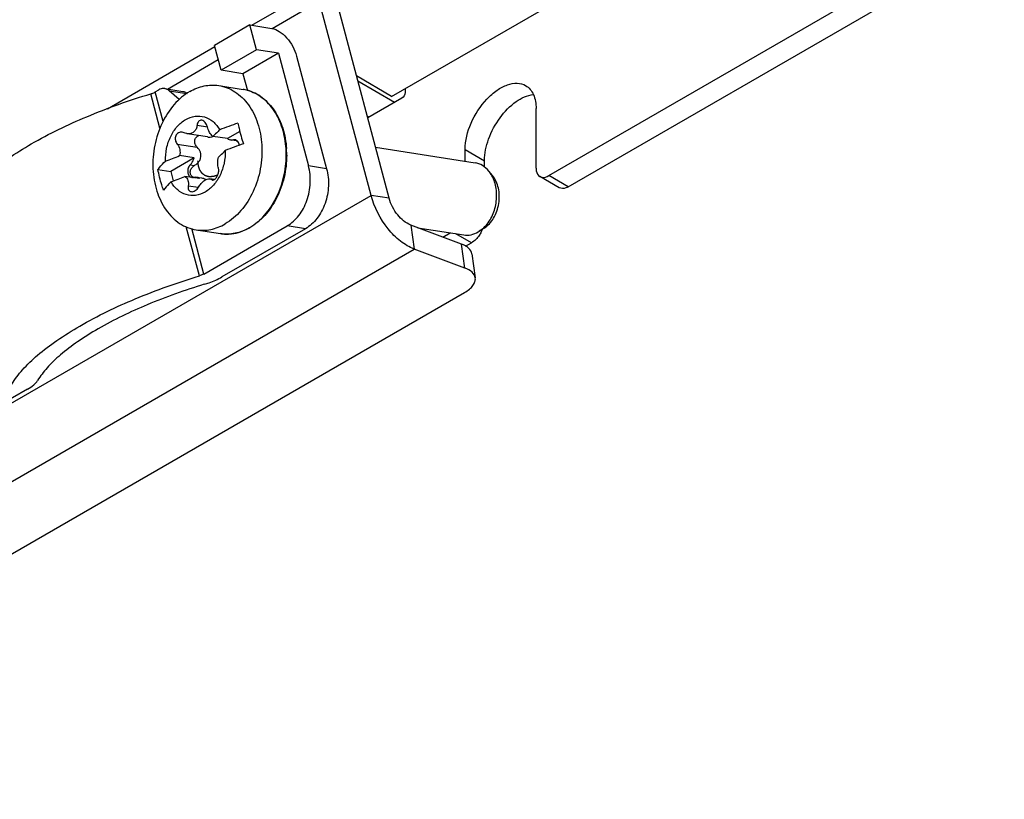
# Model space of a CAD drawing. Header units: millimetres. Extents: x 0 to 841, y 0 to 594.
# Tile 66 of 126: x 735 to 762, y 113 to 135. Entities that reach past the tile are written whole.
import ezdxf

# ---------------------------------------------------------------- set-up
doc = ezdxf.new("R2010")
doc.units = ezdxf.units.MM
doc.header["$LTSCALE"] = 46.255
doc.layers.get('0').update_dxf_attribs({"linetype": 'CONTINUOUS'})
for name, color, linetype in [('CHAMFERS', 7, 'CONTINUOUS'), ('DRAFTS', 7, 'CONTINUOUS'), ('ROUNDS', 7, 'CONTINUOUS')]:
    doc.layers.add(name, color=color, linetype=linetype)

msp = doc.modelspace()

# ---------------------------------------------------------------- linework, layer by layer
at = {"color": 9, "linetype": 'CONTINUOUS'}
for p, q in [((741.2537, 134.4408), (743.0482, 135.4769)), ((741.8105, 134.3517), (743.1015, 135.097)), ((737.2969, 132.1564), (740.2401, 133.8557)), ((738.941, 132.695), (740.335, 133.4998)), ((739.7539, 131.7021), (740.0372, 131.6576)), ((739.2088, 131.1865), (739.7567, 131.1004)), ((740.7491, 131.3032), (740.8342, 131.2898)), ((747.0963, 131.0372), (747.6267, 130.731)), ((739.566, 130.6202), (739.6841, 130.6016)), ((739.5128, 130.0465), (739.7906, 130.0029)), ((740.1508, 130.214), (740.2049, 130.2055)), ((719.0632, 115.0843), (744.5191, 129.7812)), ((745.0174, 129.7029), (744.5191, 129.7812)), ((745.6078, 128.9684), (745.6999, 128.3122)), ((747.0927, 127.7917), (747.0006, 128.4479)), ((720.2441, 113.6153), (745.6999, 128.3122))]:
    msp.add_line(p, q, dxfattribs=at)
at = {"color": 3, "linetype": 'CONTINUOUS'}
for p, q in [((744.5191, 129.7812), (743.1015, 135.097)), ((747.0927, 127.7917), (745.6999, 128.3122)), ((723.0403, 113.2427), (747.0819, 127.1232))]:
    msp.add_line(p, q, dxfattribs=at)
at = {"color": 7, "linetype": 'CONTINUOUS'}
for p, q in [((745.0174, 129.7029), (743.5998, 135.0187)), ((741.204, 134.4486), (740.2317, 133.8873)), ((741.204, 134.4486), (741.802, 134.3547)), ((741.3853, 133.7685), (741.204, 134.4486)), ((740.4131, 133.2071), (740.2317, 133.8873)), ((741.3853, 133.7685), (740.4131, 133.2071)), ((741.9834, 133.6745), (741.0111, 133.1132)), ((741.9834, 133.6745), (741.3853, 133.7685)), ((741.0111, 133.1132), (740.4131, 133.2071)), ((741.0111, 133.1132), (741.1329, 132.6565)), ((740.3482, 132.7895), (741.0127, 132.6851)), ((740.0412, 131.3824), (739.4807, 131.4704)), ((740.5859, 131.3351), (740.1869, 131.3978)), ((740.9249, 131.5309), (740.5859, 131.3351)), ((740.8217, 131.276), (740.6713, 131.2996)), ((740.7932, 131.3052), (740.7491, 131.3032)), ((744.6442, 131.1024), (747.3692, 130.6744)), ((739.6709, 130.8069), (739.272, 130.8696)), ((739.6709, 130.8069), (739.0324, 130.4382)), ((738.6818, 130.4933), (739.0324, 130.4382)), ((739.0324, 130.4382), (739.1022, 130.1763)), ((739.8221, 130.2401), (739.4231, 130.3028)), ((739.8872, 130.252), (739.7367, 130.2756)), ((740.2275, 130.2148), (740.1018, 130.2345)), ((747.0006, 128.4479), (745.6078, 128.9684)), ((739.7275, 128.8379), (740.392, 128.7336)), ((745.8011, 128.8962), (747.0589, 128.6986)), ((747.2838, 128.1786), (747.3758, 127.5224))]:
    msp.add_line(p, q, dxfattribs=at)
for centre, radius, start, end in [((743.5326, 123.6389), 8.5442, 108.13031, 111.6948), ((743.7389, 122.9197), 8.7062, 108.16349, 111.66162), ((736.8232, 136.5894), 6.222, 289.3885, 293.17631), ((736.9186, 136.1658), 6.3755, 289.43413, 293.13067)]:
    msp.add_arc(centre, radius, start, end, dxfattribs=at)
for points, knots in [([(741.802, 134.3547), (741.8745, 134.3433), (742.027, 134.275), (742.2212, 134.1009), (742.3831, 133.8687), (742.457, 133.6887), (742.4817, 133.5963)], [0, 0, 0, 0, 0.2072595, 0.4566714, 0.7298509, 1, 1, 1, 1]), ([(739.5542, 132.6275), (739.676, 132.6978), (739.9355, 132.8018), (740.2164, 132.8102), (740.3482, 132.7895)], [0, 0, 0, 0, 0.5131849, 1, 1, 1, 1]), ([(740.3482, 132.7895), (740.4262, 132.7772), (740.5815, 132.7352), (740.7987, 132.6227), (740.9957, 132.4639), (741.23, 132.1907), (741.4434, 131.7548), (741.5144, 131.3665), (741.5273, 131.1642)], [0, 0, 0, 0, 0.1095717, 0.2213704, 0.3372797, 0.4586027, 0.7186008, 1, 1, 1, 1]), ([(739.5542, 132.6275), (739.3937, 132.5349), (739.0937, 132.2764), (738.7677, 131.7632), (738.57, 131.1568), (738.5197, 130.5165), (738.6214, 129.9044), (738.8333, 129.4553), (739.0695, 129.1734), (739.2691, 129.0096), (739.4899, 128.8936), (739.6481, 128.8504), (739.7275, 128.8379)], [0, 0, 0, 0, 0.1193408, 0.2497467, 0.3873665, 0.5261181, 0.6595961, 0.7829617, 0.8404693, 0.895347, 0.9482185, 1, 1, 1, 1]), ([(747.6267, 130.731), (747.6267, 130.9324), (747.7201, 131.3554), (748.0249, 131.9162), (748.4422, 132.3531), (748.7976, 132.5256), (748.9648, 132.5437)], [0, 0, 0, 0, 0.2519144, 0.5292511, 0.7897195, 1, 1, 1, 1]), ([(739.442, 131.8595), (739.5208, 131.9049), (739.6921, 131.9684), (739.9659, 131.948), (740.2086, 131.8099), (740.326, 131.6614), (740.3741, 131.5779)], [0, 0, 0, 0, 0.2510637, 0.4893839, 0.733893, 1, 1, 1, 1]), ([(738.8887, 130.7203), (738.8852, 130.8366), (738.9012, 131.0125), (738.9625, 131.2363), (739.0477, 131.4445), (739.1935, 131.6708), (739.3555, 131.8095), (739.442, 131.8595)], [0, 0, 0, 0, 0.2639965, 0.3959688, 0.5257858, 0.7732826, 1, 1, 1, 1]), ([(739.7539, 131.7021), (739.7504, 131.6668), (739.7335, 131.5987), (739.6726, 131.5145), (739.5821, 131.4669), (739.5144, 131.4652), (739.4816, 131.4703)], [0, 0, 0, 0, 0.264554, 0.5120489, 0.7520231, 1, 1, 1, 1]), ([(739.8845, 131.8373), (739.8686, 131.8398), (739.8347, 131.8373), (739.792, 131.8074), (739.7641, 131.7596), (739.7559, 131.722), (739.7539, 131.7021)], [0, 0, 0, 0, 0.2292595, 0.4597644, 0.7145323, 1, 1, 1, 1]), ([(740.0354, 131.6637), (740.0301, 131.6852), (740.015, 131.7265), (739.9723, 131.7938), (739.9205, 131.8317), (739.8845, 131.8373)], [0, 0, 0, 0, 0.2763195, 0.5435486, 1, 1, 1, 1]), ([(740.1869, 131.3978), (740.1489, 131.4267), (740.0849, 131.5121), (740.0487, 131.6097), (740.0354, 131.6637)], [0, 0, 0, 0, 0.4616129, 1, 1, 1, 1]), ([(740.8738, 131.7589), (740.8826, 131.712), (740.9226, 131.5205), (740.977, 131.332), (741.0249, 131.1921)], [0, 0, 0, 0, 0.2439092, 1, 1, 1, 1]), ([(739.3489, 131.5112), (739.3312, 131.514), (739.2947, 131.514), (739.2428, 131.4959), (739.1992, 131.4605), (739.1584, 131.3945), (739.1491, 131.2918), (739.1838, 131.217), (739.2088, 131.1865)], [0, 0, 0, 0, 0.1181331, 0.236114, 0.3565669, 0.4813477, 0.7397403, 1, 1, 1, 1]), ([(739.4816, 131.4703), (739.4744, 131.4714), (739.4456, 131.477), (739.4176, 131.4869), (739.3975, 131.4963)], [0, 0, 0, 0, 0.2448907, 1, 1, 1, 1]), ([(739.7567, 131.1004), (739.7335, 131.1244), (739.6961, 131.1817), (739.682, 131.2825), (739.7197, 131.3759), (739.7758, 131.4122), (739.8052, 131.4211)], [0, 0, 0, 0, 0.2590362, 0.5151696, 0.7614879, 1, 1, 1, 1]), ([(740.0421, 131.3822), (740.0521, 131.3807), (740.0907, 131.3763), (740.1304, 131.3788), (740.1583, 131.386)], [0, 0, 0, 0, 0.2585525, 1, 1, 1, 1]), ([(740.3741, 131.5779), (740.3609, 131.5627), (740.3024, 131.4987), (740.2381, 131.4402), (740.1869, 131.3978)], [0, 0, 0, 0, 0.2325351, 1, 1, 1, 1]), ([(739.2088, 131.1865), (739.2438, 131.1439), (739.2948, 131.0395), (739.2886, 130.923), (739.272, 130.8696)], [0, 0, 0, 0, 0.4961796, 1, 1, 1, 1]), ([(739.851, 130.7991), (739.8583, 130.8256), (739.8645, 130.8814), (739.8423, 130.99), (739.7948, 131.0613), (739.7567, 131.1004)], [0, 0, 0, 0, 0.2507318, 0.5015227, 1, 1, 1, 1]), ([(741.5273, 131.1642), (741.5412, 130.9456), (741.5132, 130.5046), (741.3185, 129.8849), (740.9902, 129.359), (740.685, 129.0943), (740.5216, 128.9999)], [0, 0, 0, 0, 0.2632372, 0.5249743, 0.7731417, 1, 1, 1, 1]), ([(740.5859, 131.3351), (740.5923, 131.3305), (740.6185, 131.3138), (740.6485, 131.3032), (740.6713, 131.2996)], [0, 0, 0, 0, 0.2559897, 1, 1, 1, 1]), ([(740.6713, 131.2996), (740.6905, 131.2966), (740.7171, 131.2966), (740.7427, 131.3016), (740.7491, 131.3032)], [0, 0, 0, 0, 0.7457482, 1, 1, 1, 1]), ([(740.9091, 131.1519), (740.9073, 131.1712), (740.8996, 131.208), (740.8747, 131.2561), (740.8385, 131.2911), (740.8082, 131.3029), (740.7932, 131.3052)], [0, 0, 0, 0, 0.2815044, 0.5415339, 0.7784638, 1, 1, 1, 1]), ([(740.8221, 131.2759), (740.8243, 131.2756), (740.8326, 131.2746), (740.8412, 131.2751), (740.8472, 131.2765)], [0, 0, 0, 0, 0.2622821, 1, 1, 1, 1]), ([(740.5252, 131.0111), (740.5288, 130.8948), (740.5128, 130.7189), (740.4514, 130.4951), (740.3663, 130.2869), (740.2205, 130.0605), (740.0585, 129.9219), (739.972, 129.8719)], [0, 0, 0, 0, 0.2639965, 0.3959688, 0.5257858, 0.7732826, 1, 1, 1, 1]), ([(740.3394, 130.5238), (740.3259, 130.5692), (740.3151, 130.6733), (740.3263, 130.7765), (740.338, 130.831)], [0, 0, 0, 0, 0.4593926, 1, 1, 1, 1]), ([(740.338, 130.831), (740.3559, 130.8458), (740.4217, 130.9021), (740.4837, 130.9631), (740.5252, 131.0111)], [0, 0, 0, 0, 0.2676187, 1, 1, 1, 1]), ([(738.6818, 130.4933), (738.6959, 130.5124), (738.7593, 130.593), (738.831, 130.6668), (738.8887, 130.7203)], [0, 0, 0, 0, 0.2318077, 1, 1, 1, 1]), ([(739.566, 130.6202), (739.541, 130.5959), (739.5036, 130.5311), (739.4932, 130.4397), (739.508, 130.3696), (739.5299, 130.3247), (739.5614, 130.2906), (739.588, 130.2768), (739.6016, 130.2729)], [0, 0, 0, 0, 0.2579546, 0.5308366, 0.6618308, 0.7837631, 0.8957032, 1, 1, 1, 1]), ([(739.6274, 130.2906), (739.6043, 130.3087), (739.5667, 130.3603), (739.5629, 130.4564), (739.6058, 130.5438), (739.6561, 130.5859), (739.6841, 130.6016)], [0, 0, 0, 0, 0.2378893, 0.4842798, 0.7405366, 1, 1, 1, 1]), ([(739.566, 130.6202), (739.5783, 130.6321), (739.6259, 130.6862), (739.657, 130.7539), (739.6709, 130.8069)], [0, 0, 0, 0, 0.2378677, 1, 1, 1, 1]), ([(739.7639, 130.6598), (739.784, 130.6788), (739.8202, 130.7213), (739.8437, 130.7725), (739.851, 130.7991)], [0, 0, 0, 0, 0.5001749, 1, 1, 1, 1]), ([(740.3204, 130.3352), (740.3113, 130.3324), (740.2932, 130.3268), (740.2707, 130.3198), (740.2526, 130.3141), (740.239, 130.3099), (740.2277, 130.3064), (740.2187, 130.3036), (740.213, 130.3018), (740.2085, 130.3004), (740.2051, 130.2993), (740.2017, 130.2983), (740.1992, 130.2975), (740.1975, 130.297), (740.1964, 130.2966), (740.1951, 130.2966), (740.1935, 130.2965), (740.1903, 130.2964), (740.1856, 130.2961), (740.1793, 130.2959), (740.1708, 130.2955), (740.1603, 130.295), (740.1477, 130.2945), (740.1351, 130.2939), (740.1224, 130.2933), (740.1119, 130.2929), (740.1035, 130.2925), (740.0972, 130.2922), (740.0919, 130.292), (740.0877, 130.2918), (740.085, 130.2917), (740.0829, 130.2916), (740.0818, 130.2916), (740.081, 130.2915), (740.0805, 130.2916), (740.0797, 130.2918), (740.0781, 130.2923), (740.0757, 130.2929), (740.072, 130.294), (740.0673, 130.2953), (740.0599, 130.2974), (740.0506, 130.3), (740.0357, 130.3041), (740.0208, 130.3083), (740.0078, 130.3119), (740.0003, 130.314), (739.9947, 130.3156), (739.9901, 130.3169), (739.9863, 130.3179), (739.9835, 130.3187), (739.9812, 130.3193), (739.9796, 130.3198), (739.9786, 130.32), (739.9779, 130.3207), (739.9769, 130.3213), (739.9754, 130.3224), (739.9735, 130.3238), (739.9712, 130.3255), (739.9681, 130.3277), (739.9627, 130.3316), (739.955, 130.3372), (739.9457, 130.3438), (739.9365, 130.3505), (739.9273, 130.3572), (739.918, 130.3638), (739.9103, 130.3694), (739.9049, 130.3733), (739.9018, 130.3755), (739.8995, 130.3772), (739.8976, 130.3786), (739.8961, 130.3797), (739.8951, 130.3804), (739.8943, 130.3809), (739.8937, 130.3818), (739.8927, 130.3832), (739.8912, 130.3853), (739.8895, 130.3879), (739.8871, 130.3913), (739.8842, 130.3955), (739.8807, 130.4005), (739.876, 130.4073), (739.8679, 130.4191), (739.8585, 130.4326), (739.8491, 130.4462), (739.8433, 130.4546), (739.8386, 130.4614), (739.8357, 130.4656), (739.8334, 130.469), (739.8319, 130.4711), (739.8309, 130.4725), (739.8304, 130.4733), (739.8301, 130.4737), (739.8298, 130.4745), (739.8294, 130.4757), (739.8287, 130.4779), (739.8278, 130.4805), (739.8264, 130.4848), (739.8246, 130.4902), (739.8225, 130.4966), (739.8197, 130.5051), (739.8161, 130.5158), (739.8118, 130.5287), (739.8076, 130.5415), (739.8033, 130.5543), (739.7998, 130.565), (739.7969, 130.5736), (739.7948, 130.58), (739.7932, 130.5848), (739.7921, 130.588), (739.7916, 130.5896), (739.7911, 130.5909), (739.791, 130.5922), (739.7908, 130.5941), (739.7906, 130.597), (739.7902, 130.6008), (739.7898, 130.6047), (739.7894, 130.6098), (739.7887, 130.6162), (739.7878, 130.6264), (739.7866, 130.6391), (739.7851, 130.6544), (739.7831, 130.6748), (739.7807, 130.7004), (739.7788, 130.7208), (739.7778, 130.731)], [0, 0, 0, 0, 0.03125, 0.0625, 0.078125, 0.09375, 0.109375, 0.1171875, 0.125, 0.1289062, 0.1328125, 0.1367188, 0.140625, 0.1416016, 0.1425781, 0.1445312, 0.1464844, 0.1484375, 0.15625, 0.1640625, 0.171875, 0.1875, 0.203125, 0.21875, 0.234375, 0.25, 0.2578125, 0.265625, 0.2734375, 0.2773438, 0.28125, 0.2832031, 0.2851562, 0.2856445, 0.2861328, 0.2871094, 0.2890625, 0.2929688, 0.296875, 0.3046875, 0.3125, 0.328125, 0.34375, 0.375, 0.390625, 0.3984375, 0.40625, 0.4140625, 0.4179688, 0.421875, 0.4257812, 0.4277344, 0.4287109, 0.4296875, 0.4316406, 0.4335938, 0.4375, 0.4414062, 0.4453125, 0.453125, 0.46875, 0.484375, 0.5, 0.515625, 0.53125, 0.546875, 0.5546875, 0.5585938, 0.5625, 0.5664062, 0.5683594, 0.5703125, 0.5712891, 0.5722656, 0.5742188, 0.578125, 0.5820312, 0.5859375, 0.59375, 0.6015625, 0.609375, 0.625, 0.65625, 0.671875, 0.6875, 0.6953125, 0.703125, 0.7070312, 0.7109375, 0.7128906, 0.7138672, 0.7143555, 0.7148438, 0.7167969, 0.71875, 0.7226562, 0.7265625, 0.734375, 0.7421875, 0.75, 0.765625, 0.78125, 0.796875, 0.8125, 0.828125, 0.8359375, 0.84375, 0.8515625, 0.8535156, 0.8554688, 0.8574219, 0.8583984, 0.859375, 0.8632812, 0.8671875, 0.8710938, 0.875, 0.8828125, 0.890625, 0.90625, 0.921875, 0.9375, 0.96875, 1, 1, 1, 1]), ([(738.8329, 129.9265), (738.8167, 129.9738), (738.7563, 130.1599), (738.7087, 130.3502), (738.6818, 130.4933)], [0, 0, 0, 0, 0.2558134, 1, 1, 1, 1]), ([(739.4231, 130.3028), (739.442, 130.2899), (739.4762, 130.2575), (739.5207, 130.1717), (739.5222, 130.0948), (739.5128, 130.0465)], [0, 0, 0, 0, 0.2401976, 0.4837058, 1, 1, 1, 1]), ([(740.2274, 130.2141), (740.2497, 130.2269), (740.2904, 130.27), (740.3302, 130.3502), (740.35, 130.4386), (740.347, 130.4982), (740.3394, 130.5238)], [0, 0, 0, 0, 0.2225974, 0.4954391, 0.7693111, 1, 1, 1, 1]), ([(739.0399, 130.1535), (739.0197, 130.1348), (738.9459, 130.0637), (738.8775, 129.9868), (738.8329, 129.9265)], [0, 0, 0, 0, 0.2685212, 1, 1, 1, 1]), ([(739.972, 129.8719), (739.8932, 129.8264), (739.7219, 129.763), (739.4481, 129.7834), (739.2054, 129.9214), (739.088, 130.0699), (739.0399, 130.1535)], [0, 0, 0, 0, 0.2510637, 0.4893839, 0.733893, 1, 1, 1, 1]), ([(739.5128, 130.0465), (739.5091, 130.0275), (739.5063, 129.9903), (739.5187, 129.9383), (739.5496, 129.8984), (739.5801, 129.8861), (739.5955, 129.8837)], [0, 0, 0, 0, 0.2855261, 0.5400932, 0.7706072, 1, 1, 1, 1]), ([(739.7367, 130.2756), (739.7175, 130.2787), (739.6909, 130.2787), (739.6653, 130.2736), (739.6589, 130.272)], [0, 0, 0, 0, 0.7457482, 1, 1, 1, 1]), ([(739.8221, 130.2401), (739.8156, 130.2447), (739.7895, 130.2614), (739.7595, 130.2721), (739.7367, 130.2756)], [0, 0, 0, 0, 0.2559897, 1, 1, 1, 1]), ([(739.7943, 130.0082), (739.8142, 130.0422), (739.8585, 130.1051), (739.9367, 130.1809), (740.0185, 130.229), (740.0771, 130.2383), (740.1018, 130.2345)], [0, 0, 0, 0, 0.2959039, 0.5742114, 0.8116906, 1, 1, 1, 1]), ([(739.9455, 130.2374), (739.9409, 130.239), (739.9223, 130.2452), (739.9031, 130.2495), (739.8885, 130.2518)], [0, 0, 0, 0, 0.2461662, 1, 1, 1, 1]), ([(739.9955, 130.2131), (739.9917, 130.2155), (739.9758, 130.2251), (739.9587, 130.2327), (739.9455, 130.2374)], [0, 0, 0, 0, 0.2448961, 1, 1, 1, 1]), ([(740.1018, 130.2345), (740.1064, 130.2338), (740.1238, 130.2301), (740.1403, 130.222), (740.1508, 130.214)], [0, 0, 0, 0, 0.2590698, 1, 1, 1, 1]), ([(740.1771, 130.2026), (740.181, 130.202), (740.1985, 130.201), (740.2158, 130.2074), (740.2274, 130.2141)], [0, 0, 0, 0, 0.2282396, 1, 1, 1, 1]), ([(739.5955, 129.8837), (739.6322, 129.8779), (739.6943, 129.8995), (739.7559, 129.9526), (739.7829, 129.9887), (739.7943, 130.0082)], [0, 0, 0, 0, 0.4551584, 0.7232286, 1, 1, 1, 1]), ([(745.6078, 128.9684), (745.4663, 129.0213), (745.2126, 129.2463), (745.0614, 129.5381), (745.0174, 129.7029)], [0, 0, 0, 0, 0.4697255, 1, 1, 1, 1]), ([(739.7275, 128.8379), (739.8594, 128.8172), (740.1403, 128.8256), (740.3997, 128.9296), (740.5216, 128.9999)], [0, 0, 0, 0, 0.4868151, 1, 1, 1, 1]), ([(747.2837, 128.1788), (747.2756, 128.2365), (747.1965, 128.3602), (747.0723, 128.4211), (747.0006, 128.4479)], [0, 0, 0, 0, 0.4319128, 1, 1, 1, 1])]:
    msp.add_open_spline(points, degree=3, knots=knots, dxfattribs=at)
at = {"color": 3, "linetype": 'CONTINUOUS'}
for points, knots in [([(747.0963, 131.0372), (747.0963, 131.2828), (747.2314, 131.7919), (747.581, 132.3324), (747.9533, 132.6627), (748.2371, 132.8176), (748.5148, 132.8733), (748.6874, 132.8289), (748.7561, 132.7893)], [0, 0, 0, 0, 0.269873, 0.5613208, 0.6954617, 0.813139, 0.9128525, 1, 1, 1, 1]), ([(748.7561, 132.7893), (748.8488, 132.7357), (749.0091, 132.5352), (749.0409, 132.2912), (749.0409, 132.1599)], [0, 0, 0, 0, 0.4491721, 1, 1, 1, 1]), ([(745.6999, 128.3122), (745.5671, 128.3618), (745.3021, 128.5239), (744.8486, 128.9873), (744.607, 129.4516), (744.5191, 129.7812)], [0, 0, 0, 0, 0.2195206, 0.4718327, 1, 1, 1, 1]), ([(747.3758, 127.5226), (747.3677, 127.5803), (747.2886, 127.704), (747.1644, 127.7648), (747.0927, 127.7917)], [0, 0, 0, 0, 0.4319128, 1, 1, 1, 1]), ([(747.0819, 127.1232), (747.1291, 127.1504), (747.2134, 127.2071), (747.3132, 127.307), (747.3728, 127.4133), (747.3805, 127.4888), (747.3758, 127.5226)], [0, 0, 0, 0, 0.3130714, 0.5803019, 0.8039873, 1, 1, 1, 1])]:
    msp.add_open_spline(points, degree=3, knots=knots, dxfattribs=at)
at = {"color": 7, "linetype": 'CONTINUOUS'}
for points in [[(739.3975, 131.4963), (739.3821, 131.5034), (739.3656, 131.5086), (739.3489, 131.5112)], [(740.1583, 131.386), (740.1684, 131.3887), (740.1784, 131.392), (740.188, 131.3961)], [(739.6841, 130.6016), (739.7128, 130.6177), (739.7399, 130.6372), (739.7639, 130.6598)], [(739.6585, 130.2713), (739.6475, 130.2766), (739.637, 130.2831), (739.6274, 130.2906)], [(739.6277, 130.2688), (739.6382, 130.2684), (739.6487, 130.2695), (739.6589, 130.272)], [(740.1508, 130.214), (740.1584, 130.2082), (740.1676, 130.2041), (740.1771, 130.2026)]]:
    msp.add_open_spline(points, degree=3, dxfattribs=at)
at = {"layer": 'CHAMFERS', "color": 7, "linetype": 'CONTINUOUS'}
for p, q in [((747.8454, 130.327), (747.7458, 130.4483)), ((747.4559, 128.7796), (747.4864, 128.7983)), ((747.6187, 128.8833), (747.4866, 128.7984))]:
    msp.add_line(p, q, dxfattribs=at)
for points, knots in [([(747.7458, 130.4483), (747.6971, 130.5076), (747.5841, 130.6096), (747.4405, 130.6632), (747.3692, 130.6744)], [0, 0, 0, 0, 0.5150771, 1, 1, 1, 1]), ([(747.6071, 128.8931), (747.6969, 128.9778), (747.8477, 129.1921), (747.964, 129.5681), (747.9689, 129.9616), (747.8913, 130.212), (747.8319, 130.3203)], [0, 0, 0, 0, 0.2412053, 0.4999446, 0.7587133, 1, 1, 1, 1]), ([(747.6187, 128.8833), (747.7256, 128.9521), (747.8617, 129.1067), (747.9739, 129.3511), (748.0263, 129.559), (748.0402, 129.7728), (748.0083, 130.0399), (747.9261, 130.2287), (747.8455, 130.327)], [0, 0, 0, 0, 0.2367462, 0.3665913, 0.5000071, 0.6334223, 0.7632657, 1, 1, 1, 1]), ([(747.8319, 130.3203), (747.8256, 130.3318), (747.7999, 130.3764), (747.7701, 130.4187), (747.7458, 130.4483)], [0, 0, 0, 0, 0.2553298, 1, 1, 1, 1]), ([(747.059, 128.6986), (747.1249, 128.6883), (747.2653, 128.6925), (747.395, 128.7445), (747.4559, 128.7796)], [0, 0, 0, 0, 0.4868001, 1, 1, 1, 1]), ([(747.4864, 128.7983), (747.497, 128.805), (747.5394, 128.8338), (747.579, 128.8666), (747.6071, 128.8931)], [0, 0, 0, 0, 0.2448926, 1, 1, 1, 1])]:
    msp.add_open_spline(points, degree=3, knots=knots, dxfattribs=at)
at = {"layer": 'DRAFTS', "color": 7, "linetype": 'CONTINUOUS'}
for p, q in [((745.085, 132.4887), (773.8917, 149.1203)), ((745.085, 132.4887), (744.1239, 133.0534)), ((744.1589, 132.9221), (745.1652, 132.3309)), ((744.4651, 131.9267), (744.4174, 131.9529))]:
    msp.add_line(p, q, dxfattribs=at)
at = {"layer": 'ROUNDS', "color": 3, "linetype": 'CONTINUOUS'}
for p, q in [((749.3944, 130.3227), (769.7238, 142.0599)), ((745.4523, 132.7008), (745.4523, 132.5987)), ((745.3639, 132.4456), (744.4298, 131.9063)), ((749.0409, 130.5269), (749.0409, 132.1599)), ((747.0963, 130.7173), (747.0963, 131.0372)), ((746.4825, 128.6415), (746.6835, 128.7576))]:
    msp.add_line(p, q, dxfattribs=at)
at = {"layer": 'ROUNDS', "color": 7, "linetype": 'CONTINUOUS'}
for p, q in [((749.9248, 130.0165), (770.2541, 141.7537)), ((741.9834, 133.6745), (742.8056, 130.5911)), ((742.4817, 133.5963), (743.304, 130.5129)), ((738.6078, 132.6152), (738.7096, 132.674)), ((738.8684, 132.7064), (739.3667, 132.6281)), ((739.2611, 132.4053), (738.988, 132.6483)), ((747.6267, 130.5584), (747.6267, 130.731)), ((749.6748, 129.9918), (749.1444, 130.298)), ((739.9379, 127.6273), (742.224, 128.9472)), ((742.7224, 128.8689), (740.4363, 127.5491)), ((747.1061, 128.3892), (747.2731, 128.4856)), ((735.109, 124.4734), (733.53, 123.5617))]:
    msp.add_line(p, q, dxfattribs=at)
at = {"layer": 'ROUNDS', "color": 9, "linetype": 'CONTINUOUS'}
for p, q in [((738.7381, 131.6212), (738.4866, 132.5644)), ((738.8238, 131.8053), (738.6078, 132.6152)), ((738.988, 132.6483), (739.4757, 132.5717)), ((741.0129, 132.6851), (741.0127, 132.6851)), ((743.304, 130.5129), (742.8056, 130.5911)), ((749.9248, 130.0165), (749.3944, 130.3227)), ((742.7224, 128.8689), (742.224, 128.9472)), ((739.8167, 127.5765), (739.4581, 128.9211)), ((739.9379, 127.6273), (739.6064, 128.8706)), ((747.2731, 128.4856), (746.8463, 128.732))]:
    msp.add_line(p, q, dxfattribs=at)
at = {"layer": 'ROUNDS', "color": 7, "linetype": 'CONTINUOUS'}
for centre, radius, start, end in [((740.8383, 131.576), 1.1227, 74.75445, 81.05108), ((739.6701, 130.8926), 2.5395, 2.94048, 3.84236), ((739.6249, 130.8905), 2.5847, 359.874, 2.93471), ((740.462, 130.1741), 1.4739, 299.502, 300.00023), ((746.7872, 129.1751), 0.8501, 332.00595, 337.43957)]:
    msp.add_arc(centre, radius, start, end, dxfattribs=at)
at = {"layer": 'ROUNDS', "color": 9, "linetype": 'CONTINUOUS'}
for centre, radius, start, end in [((740.8418, 131.5984), 1.1001, 74.60881, 81.05061), ((739.6395, 130.897), 2.5574, 2.81804, 3.5544), ((739.5954, 130.8951), 2.6016, 359.76972, 2.812), ((740.562, 129.8155), 1.0952, 261.07047, 264.44569), ((740.5632, 129.8391), 1.1188, 264.49954, 275.24972), ((740.5611, 129.8665), 1.1463, 275.23071, 277.03068), ((740.4511, 130.1685), 1.4699, 300.00027, 300.44548)]:
    msp.add_arc(centre, radius, start, end, dxfattribs=at)
at = {"layer": 'ROUNDS', "color": 7, "linetype": 'CONTINUOUS'}
for points, knots in [([(733.3494, 129.5984), (733.4327, 129.7382), (733.651, 130.0214), (734.0697, 130.4193), (734.5991, 130.8189), (735.4766, 131.3664), (736.7729, 131.9881), (737.8918, 132.3848), (738.4869, 132.5645)], [0, 0, 0, 0, 0.0809837, 0.1766121, 0.2867601, 0.4103715, 0.6907366, 1, 1, 1, 1]), ([(738.4869, 132.5645), (738.498, 132.5679), (738.5396, 132.5816), (738.58, 132.5992), (738.6078, 132.6152)], [0, 0, 0, 0, 0.2663708, 1, 1, 1, 1]), ([(738.8683, 132.7064), (738.8552, 132.7085), (738.8005, 132.7121), (738.7454, 132.6946), (738.7096, 132.674)], [0, 0, 0, 0, 0.2433825, 1, 1, 1, 1]), ([(738.988, 132.6483), (738.9794, 132.656), (738.9442, 132.6836), (738.901, 132.7013), (738.8683, 132.7064)], [0, 0, 0, 0, 0.2590366, 1, 1, 1, 1]), ([(739.3667, 132.6281), (739.3974, 132.6233), (739.438, 132.6073), (739.4718, 132.5824), (739.4801, 132.5754)], [0, 0, 0, 0, 0.7418225, 1, 1, 1, 1]), ([(741.1335, 132.6592), (741.2062, 132.6394), (741.3496, 132.5843), (741.6178, 132.4161), (741.9024, 132.1007), (742.1257, 131.6154), (742.1912, 131.2514), (742.2038, 131.0627)], [0, 0, 0, 0, 0.1107196, 0.2240605, 0.4626928, 0.7220997, 1, 1, 1, 1]), ([(742.2096, 130.8848), (742.2092, 130.6804), (742.1608, 130.2731), (741.9568, 129.7062), (741.6382, 129.2275), (741.3517, 128.9858), (741.1989, 128.8976)], [0, 0, 0, 0, 0.2642214, 0.524805, 0.7719846, 1, 1, 1, 1]), ([(742.224, 128.9472), (742.3461, 129.0177), (742.5695, 129.226), (742.7846, 129.639), (742.877, 130.1128), (742.8464, 130.4381), (742.8056, 130.5911)], [0, 0, 0, 0, 0.2282031, 0.4803263, 0.7434808, 1, 1, 1, 1]), ([(743.304, 130.5129), (743.3448, 130.3598), (743.3754, 130.0345), (743.283, 129.5608), (743.0678, 129.1477), (742.8444, 128.9394), (742.7224, 128.8689)], [0, 0, 0, 0, 0.2565192, 0.5196737, 0.7717969, 1, 1, 1, 1]), ([(749.9248, 130.0165), (749.9029, 130.0039), (749.8268, 129.9665), (749.7271, 129.9616), (749.6748, 129.9918)], [0, 0, 0, 0, 0.294965, 1, 1, 1, 1]), ([(741.1878, 128.8913), (741.0656, 128.8221), (740.8051, 128.7202), (740.5241, 128.7128), (740.3917, 128.7336)], [0, 0, 0, 0, 0.5116448, 1, 1, 1, 1]), ([(747.5378, 128.7761), (747.5214, 128.7451), (747.4526, 128.6329), (747.3569, 128.534), (747.2731, 128.4856)], [0, 0, 0, 0, 0.2665465, 1, 1, 1, 1]), ([(739.9379, 127.6273), (739.9292, 127.6223), (739.8904, 127.6018), (739.8491, 127.5863), (739.8167, 127.5765)], [0, 0, 0, 0, 0.2296932, 1, 1, 1, 1]), ([(734.6797, 124.6107), (734.763, 124.7505), (734.9813, 125.0336), (735.4, 125.4315), (735.9293, 125.8311), (736.8067, 126.3785), (738.1029, 127.0002), (739.2217, 127.3969), (739.8167, 127.5765)], [0, 0, 0, 0, 0.0809842, 0.176616, 0.2867654, 0.4103769, 0.6907395, 1, 1, 1, 1]), ([(739.9514, 127.3458), (739.4225, 127.1861), (738.428, 126.8335), (737.2758, 126.2809), (736.4958, 125.7943), (736.0254, 125.4391), (735.6532, 125.0854), (735.4591, 124.8337), (735.3851, 124.7094)], [0, 0, 0, 0, 0.3092604, 0.5896231, 0.7132347, 0.8233841, 0.9190159, 1, 1, 1, 1]), ([(739.9514, 127.3458), (739.9961, 127.3593), (740.1627, 127.4142), (740.3248, 127.4847), (740.4363, 127.5491)], [0, 0, 0, 0, 0.2663497, 1, 1, 1, 1]), ([(735.109, 124.4734), (735.1692, 124.5081), (735.271, 124.5755), (735.3583, 124.6644), (735.3851, 124.7094)], [0, 0, 0, 0, 0.5701575, 1, 1, 1, 1])]:
    msp.add_open_spline(points, degree=3, knots=knots, dxfattribs=at)
at = {"layer": 'ROUNDS', "color": 9, "linetype": 'CONTINUOUS'}
for points, knots in [([(742.192, 131.0556), (742.1802, 131.2455), (742.1163, 131.6116), (741.8954, 132.0993), (741.613, 132.4159), (741.3474, 132.5842), (741.2056, 132.6393), (741.1338, 132.659)], [0, 0, 0, 0, 0.2797953, 0.540129, 0.7781327, 0.8905313, 1, 1, 1, 1]), ([(741.1959, 128.9013), (741.3467, 128.99), (741.6297, 129.2319), (741.945, 129.7093), (742.1476, 130.2746), (742.1961, 130.6807), (742.1969, 130.8846)], [0, 0, 0, 0, 0.2271099, 0.4742721, 0.7352628, 1, 1, 1, 1]), ([(740.7014, 128.7288), (740.7848, 128.7391), (740.9533, 128.779), (741.1101, 128.8518), (741.186, 128.8956)], [0, 0, 0, 0, 0.4896438, 1, 1, 1, 1])]:
    msp.add_open_spline(points, degree=3, knots=knots, dxfattribs=at)
at = {"layer": 'ROUNDS', "color": 3, "linetype": 'CONTINUOUS'}
msp.add_open_spline([(745.4523, 132.5987), (745.4523, 132.5398), (745.415, 132.4751), (745.3639, 132.4456)], degree=3, dxfattribs=at)
for points, knots in [([(749.0409, 130.5269), (749.0409, 130.5016), (749.0466, 130.417), (749.0921, 130.3282), (749.1444, 130.298)], [0, 0, 0, 0, 0.294965, 1, 1, 1, 1]), ([(749.1444, 130.298), (749.1609, 130.2885), (749.2438, 130.2584), (749.3363, 130.2892), (749.3944, 130.3227)], [0, 0, 0, 0, 0.2208581, 1, 1, 1, 1])]:
    msp.add_open_spline(points, degree=3, knots=knots, dxfattribs=at)

doc.saveas('drawing.dxf')
